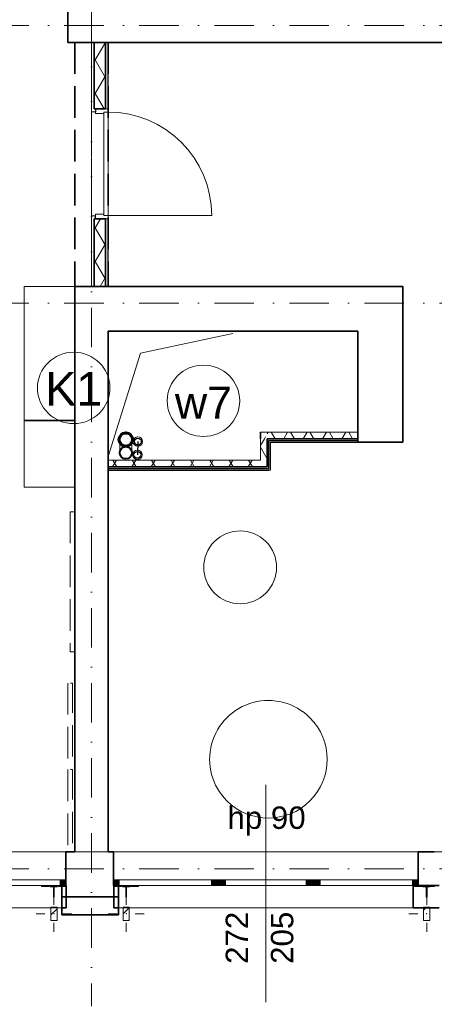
# Model space of a CAD drawing. Header units: millimetres. Extents: x -34676 to 172266, y 39940 to 476087.
# Tile 148 of 256: x 28219 to 31923, y 309384 to 318178. Entities that reach past the tile are written whole.
import ezdxf
from ezdxf.lldxf.tags import DXFTag

# ---------------------------------------------------------------- set-up
doc = ezdxf.new("R2010")
doc.units = ezdxf.units.MM
doc.header["$MEASUREMENT"] = 0
doc.linetypes.add('Krawędzie ukryte', pattern=[3.912222, 2.822222, -1.09])
doc.linetypes.add('Kropki i Kreski', pattern=[6.702778, 3.527778, -1.763889, 0, -1.411111])
doc.layers.add('#ks', color=34, linetype='Continuous', lineweight=30)
doc.layers.add('#woda', color=4, linetype='Continuous', lineweight=18)
for name, color, linetype in [('#podkład', 252, 'Continuous'), ('- A - ocieplenie', 7, 'Continuous'), ('2D - Ogólne', 7, 'Continuous'), ('Drzwi Archicad', 7, 'Continuous'), ('IS_Text_Pion_Wodociag', 7, 'Continuous'), ('Konstrukcja - Belki', 7, 'Continuous'), ('Konstrukcja - Przegroda Strukt.', 7, 'Continuous'), ('Konstrukcja - Siatka mod', 7, 'Continuous'), ('Konstrukcja - Stropy', 7, 'Continuous'), ('Konstrukcja - Słupy', 7, 'Continuous'), ('Konstrukcja - Ściany działowe', 7, 'Continuous'), ('Konstrukcja - Ściany nośne wew..P', 7, 'Continuous'), ('Konstrukcja - Ściany zewnętrzne', 7, 'Continuous'), ('Okna Archicada', 7, 'Continuous'), ('Wnętrze - Umeblowanie', 7, 'Continuous'), ('z JAN', 7, 'Continuous'), ('Znaczniki okien Archicada', 7, 'Continuous')]:
    doc.layers.add(name, color=color, linetype=linetype)
doc.styles.get("Standard").update_dxf_attribs({"font": 'arial.ttf'})
doc.styles.add('STYL_AUTOMATYCZNY_1', font='arial.ttf')
tags = doc.linetypes.add('SOLID', pattern=[10, 10, 0]).pattern_tags.tags
tags[6:7] = [DXFTag(74, 4), DXFTag(75, 0), DXFTag(340, '0'), DXFTag(46, 0.0), DXFTag(50, 0.0), DXFTag(44, 0.0), DXFTag(45, 0.0)]
tags[4:5] = [DXFTag(74, 4), DXFTag(75, 0), DXFTag(340, '0'), DXFTag(46, 0.0), DXFTag(50, 0.0), DXFTag(44, 0.0), DXFTag(45, 0.0)]
pattern_1 = [(45, (-208051.03, 604918.2), (-159.09903, 159.09903), []), (45, (-208104.06, 604971.24), (-159.09903, 159.09903), [])]
pattern_2 = [(60, (-208051.03, 604918.21), (-129.90381, 75), []), (120, (-208051.03, 604918.21), (129.90381, 75), [])]

# ---------------------------------------------------------------- blocks, each defined once
blk = doc.blocks.new('ILHKGJHF')
at = {"layer": 'Konstrukcja - Słupy', "linetype": 'Continuous', "lineweight": 0}
h = blk.add_hatch(dxfattribs=at)
h.set_pattern_fill('Stal__1__0003', color=252, style=0, pattern_type=2)
h.set_pattern_definition(pattern_1)
h.paths.add_polyline_path([(28104.8, 315498), (28159.8, 315498), (28159.8, 315618), (28104.8, 315618)])
h = blk.add_hatch(dxfattribs=at)
h.set_pattern_fill('Stal__1__0003', color=252, style=0, pattern_type=2)
h.set_pattern_definition(pattern_1)
h.paths.add_polyline_path([(28750.3, 315498), (28805.3, 315498), (28805.3, 315618), (28750.3, 315618)])
h = blk.add_hatch(dxfattribs=at)
h.set_pattern_fill('Stal__1__0003', color=252, style=0, pattern_type=2)
h.set_pattern_definition(pattern_1)
h.paths.add_polyline_path([(31434.8, 315498), (31489.8, 315498), (31489.8, 315618), (31434.8, 315618)])
at = {"layer": 'Konstrukcja - Ściany działowe', "linetype": 'Continuous', "lineweight": 13}
h = blk.add_hatch(dxfattribs=at)
h.set_pattern_fill('Izolacja_miękka_0003', color=252, style=0, pattern_type=2)
h.set_pattern_definition(pattern_2)
h.paths.add_polyline_path([(28492.6, 323340.5), (28492.6, 322745.4), (28502.6, 322745.4), (28592.6, 322745.4), (28592.6, 323340.5)])
h = blk.add_hatch(dxfattribs=at)
h.set_pattern_fill('Izolacja_miękka_0003', color=252, style=0, pattern_type=2)
h.set_pattern_definition(pattern_2)
h.paths.add_polyline_path([(28492.6, 321160.5), (28592.6, 321160.5), (28592.6, 321765.4), (28502.6, 321765.4), (28492.6, 321765.4)])
h = blk.add_hatch(dxfattribs=at)
h.set_pattern_fill('Izolacja_miękka_0003', color=252, style=0, pattern_type=2)
h.set_pattern_definition(pattern_2)
h.paths.add_polyline_path([(29977.6, 319800.5), (30037.6, 319800.5), (29977.6, 319860.5)])
h = blk.add_hatch(dxfattribs=at)
h.set_pattern_fill('Izolacja_miękka_0003', color=252, style=0, pattern_type=2)
h.set_pattern_definition(pattern_2)
h.paths.add_polyline_path([(30847.6, 319860.5), (30037.6, 319860.5), (30037.6, 319800.5), (30847.6, 319800.5)])
h = blk.add_hatch(dxfattribs=at)
h.set_pattern_fill('Izolacja_miękka_0003', color=252, style=0, pattern_type=2)
h.set_pattern_definition(pattern_2)
h.paths.add_polyline_path([(29977.6, 319800.5), (29977.6, 319610.5), (30037.6, 319610.5), (30037.6, 319800.5)])
h = blk.add_hatch(dxfattribs=at)
h.set_pattern_fill('Izolacja_miękka_0003', color=252, style=0, pattern_type=2)
h.set_pattern_definition(pattern_2)
h.paths.add_polyline_path([(29977.6, 319610.5), (28617.6, 319610.5), (28617.6, 319550.5), (29977.6, 319550.5)])
h = blk.add_hatch(dxfattribs=at)
h.set_pattern_fill('Gips_0003', color=252, style=0, pattern_type=2)
h.set_pattern_definition([(0, (-208051.03, 604918.21), (0, 75), [0, -75])])
h.paths.add_polyline_path([(30037.6, 319550.5), (28617.6, 319550.5), (28617.6, 319535.5), (30037.6, 319535.5)])
at = {"layer": 'Okna Archicada', "linetype": 'Continuous', "lineweight": 13}
for points in [[(28237.6, 315860.5), (28187.6, 315860.5), (28187.6, 315810.5), (28237.6, 315810.5)], [(28665.1, 315860.5), (28665.1, 315810.5), (28715.1, 315810.5), (28715.1, 315860.5)], [(29590.1, 315810.5), (29590.1, 315860.5), (29540.1, 315860.5), (29540.1, 315810.5)], [(29590.1, 315860.5), (29590.1, 315810.5), (29665.1, 315810.5), (29665.1, 315860.5)], [(30460.1, 315810.5), (30460.1, 315860.5), (30385.1, 315860.5), (30385.1, 315810.5)], [(30460.1, 315860.5), (30460.1, 315810.5), (30510.1, 315810.5), (30510.1, 315860.5)], [(31385.1, 315810.5), (31385.1, 315860.5), (31335.1, 315860.5), (31335.1, 315810.5)]]:
    blk.add_hatch(color=252, dxfattribs=at).paths.add_polyline_path(points)
at = {"layer": '- A - ocieplenie', "color": 252, "linetype": 'Continuous', "lineweight": 35, "ltscale": 100}
for p, q in [((28202.6, 315660.5), (28202.6, 315810.5)), ((28707.6, 315660.5), (28707.6, 315810.5)), ((31342.6, 315660.5), (31342.6, 315810.5)), ((28202.6, 315610.5), (28202.6, 315660.5)), ((28707.6, 315610.5), (28707.6, 315660.5)), ((31342.6, 315610.5), (31342.6, 315660.5))]:
    blk.add_line(p, q, dxfattribs=at)
at = {"layer": '- A - ocieplenie', "color": 252, "linetype": 'Continuous', "lineweight": 35, "ltscale": 100, "flags": 128}
for points in [[(28242.6, 315810.5), (28202.6, 315810.5)], [(28242.6, 315610.5), (28242.6, 315810.5)], [(28707.6, 315810.5), (28667.6, 315810.5)], [(28667.6, 315810.5), (28667.6, 315610.5)], [(31572.6, 315810.5), (31342.6, 315810.5)], [(28707.6, 315708.5), (28202.6, 315708.5)], [(28202.6, 315708.5), (28202.6, 315548.5)], [(28707.6, 315548.5), (28707.6, 315708.5)], [(28202.6, 315610.5), (28242.6, 315610.5)], [(28667.6, 315610.5), (28707.6, 315610.5)], [(31342.6, 315610.5), (31572.6, 315610.5)], [(28202.6, 315548.5), (28707.6, 315548.5)]]:
    blk.add_lwpolyline(points, dxfattribs=at)
at = {"layer": '2D - Ogólne', "color": 252, "linetype": 'Continuous', "lineweight": 20, "ltscale": 100}
blk.add_line((31247.6, 319900.2), (31247.6, 320860.5), dxfattribs=at)
at = {"layer": '2D - Ogólne', "color": 252, "linetype": 'Continuous', "lineweight": 13, "ltscale": 100}
blk.add_line((20744.8, 316110.5), (27934.8, 316110.5), dxfattribs=at)
at = {"layer": '2D - Ogólne', "color": 252, "linetype": 'Continuous', "lineweight": 13, "ltscale": 100, "flags": 128}
blk.add_lwpolyline([(29731.4, 320740.5), (28906.4, 320563.9), (28617.6, 319640.5)], dxfattribs=at)
at = {"layer": 'Drzwi Archicad', "color": 252, "linetype": 'Continuous', "lineweight": 13, "ltscale": 100}
for p, q in [((28467.6, 322745.4), (28467.6, 322720.4)), ((28502.6, 322720.4), (28467.6, 322720.4)), ((28617.6, 322745.4), (28502.6, 322745.4)), ((28502.6, 322745.4), (28502.6, 322705.4)), ((28577.6, 322705.4), (28577.6, 322717.4)), ((28577.6, 322717.4), (28617.6, 322717.4)), ((28577.6, 321793.4), (28577.6, 322717.4)), ((28577.6, 322717.4), (28617.6, 322717.4)), ((28617.6, 322745.4), (28592.6, 322745.4)), ((28617.6, 322745.4), (28592.6, 322745.4)), ((28617.6, 322717.4), (28617.6, 322745.4)), ((28617.6, 322717.4), (28617.6, 321793.4)), ((28502.6, 322705.4), (28577.6, 322705.4)), ((28467.6, 321765.4), (28467.6, 321790.4)), ((28502.6, 321790.4), (28467.6, 321790.4)), ((28577.6, 321805.4), (28502.6, 321805.4)), ((28502.6, 321805.4), (28502.6, 321765.4)), ((28502.6, 321765.4), (28617.6, 321765.4)), ((28577.6, 321793.4), (28577.6, 321805.4)), ((28617.6, 321793.4), (28577.6, 321793.4)), ((28617.6, 321793.4), (28577.6, 321793.4)), ((28617.6, 321765.4), (28592.6, 321765.4)), ((28617.6, 321765.4), (28592.6, 321765.4)), ((28617.6, 321793.4), (29541.6, 321793.4)), ((28617.6, 321765.4), (28617.6, 321793.4))]:
    blk.add_line(p, q, dxfattribs=at)
at = {"layer": 'Drzwi Archicad', "color": 252, "linetype": 'Continuous', "lineweight": 35, "ltscale": 100}
for p, q in [((28592.6, 322745.4), (28502.6, 322745.4)), ((28592.6, 322745.4), (28502.6, 322745.4)), ((28592.6, 321765.4), (28502.6, 321765.4)), ((28592.6, 321765.4), (28502.6, 321765.4))]:
    blk.add_line(p, q, dxfattribs=at)
at = {"layer": 'Drzwi Archicad', "color": 252, "linetype": 'Continuous', "lineweight": 13, "ltscale": 100}
blk.add_arc((28617.6, 321793.4), 924, 0, 90, dxfattribs=at)
at = {"layer": 'Konstrukcja - Belki', "color": 252, "linetype": 'Krawędzie ukryte', "lineweight": 13, "ltscale": 100}
for p, q in [((28317.5, 323340.5), (28317.5, 321160.5)), ((28317.5, 323340.5), (28617.5, 323340.5)), ((28617.5, 323340.5), (28617.5, 321160.5)), ((28317.5, 321160.5), (28617.5, 321160.5))]:
    blk.add_line(p, q, dxfattribs=at)
at = {"layer": 'Konstrukcja - Belki', "color": 252, "linetype": 'Krawędzie ukryte', "lineweight": 35, "ltscale": 100}
for p, q in [((28317.6, 323340.5), (28317.6, 321160.5)), ((28317.6, 323340.5), (28617.6, 323340.5)), ((28617.6, 323340.5), (28617.6, 321160.5)), ((28317.6, 321160.5), (28617.6, 321160.5))]:
    blk.add_line(p, q, dxfattribs=at)
at = {"layer": 'Konstrukcja - Belki', "color": 252, "linetype": 'Kropki i Kreski', "lineweight": 13, "ltscale": 100}
for p, q in [((28467.5, 323340.5), (28467.5, 321160.5)), ((28467.6, 323340.5), (28467.6, 321160.5))]:
    blk.add_line(p, q, dxfattribs=at)
at = {"layer": 'Konstrukcja - Przegroda Strukt.', "color": 252, "linetype": 'Continuous', "lineweight": 13, "ltscale": 100, "flags": 128}
for points in [[(28109.8, 315797.3), (28112.8, 315797.3), (28127.6, 315797.3), (28127.6, 315706.7), (28135.3, 315706.7), (28135.3, 315797.3), (28149.8, 315797.3), (28152.8, 315797.3), (28164, 315797.3), (28171.5, 315802.5), (28180.3, 315802.5), (28181.3, 315801.5), (28182.3, 315802.5), (28183.3, 315801.5), (28184.3, 315802.5), (28185.3, 315801.5), (28186.3, 315802.5), (28187.3, 315801.5), (28188.3, 315802.5), (28189.3, 315801.5), (28190.3, 315802.5), (28191.3, 315801.5), (28192.3, 315802.5), (28193.3, 315801.5), (28194.3, 315802.5), (28195.3, 315801.5), (28196.3, 315802.5), (28197.3, 315801.5), (28198.3, 315802.5), (28199.3, 315801.5), (28200.3, 315802.5), (28201.3, 315801.5), (28202.3, 315802.5), (28203.3, 315801.5), (28204.3, 315802.5), (28205.3, 315801.5), (28206.3, 315802.5), (28207.3, 315801.5), (28208.3, 315802.5), (28209.3, 315801.5), (28210.3, 315802.5), (28211.3, 315801.5), (28212.3, 315802.5), (28213.3, 315801.5), (28214.3, 315802.5), (28215.3, 315801.5), (28216.3, 315802.5), (28217.3, 315801.5), (28218.3, 315802.5), (28219.3, 315801.5), (28220.3, 315802.5), (28221.3, 315801.5), (28222.3, 315802.5), (28223.3, 315801.5), (28224.3, 315802.5), (28225.3, 315801.5), (28226.3, 315802.5), (28227.3, 315801.5), (28228.3, 315802.5), (28229.3, 315801.5), (28230.3, 315802.5), (28231.3, 315801.5), (28232.3, 315802.5), (28233.3, 315801.5), (28234.3, 315802.5), (28235.3, 315801.5), (28236.3, 315802.5), (28237.3, 315801.5), (28238.3, 315802.5), (28239.3, 315801.5), (28240.3, 315802.5), (28241.3, 315802.5), (28241.3, 315810.5), (28159, 315810.5), (28159, 315802.3), (28103.6, 315802.3), (28103.6, 315810.5), (28021.3, 315810.5), (28021.3, 315802.5), (28022.3, 315802.5), (28023.3, 315801.5), (28024.3, 315802.5), (28025.3, 315801.5), (28026.3, 315802.5), (28027.3, 315801.5), (28028.3, 315802.5), (28029.3, 315801.5), (28030.3, 315802.5), (28031.3, 315801.5), (28032.3, 315802.5), (28033.3, 315801.5), (28034.3, 315802.5), (28035.3, 315801.5), (28036.3, 315802.5), (28037.3, 315801.5), (28038.3, 315802.5), (28039.3, 315801.5), (28040.3, 315802.5), (28041.3, 315801.5), (28042.3, 315802.5), (28043.3, 315801.5), (28044.3, 315802.5), (28045.3, 315801.5), (28046.3, 315802.5), (28047.3, 315801.5), (28048.3, 315802.5), (28049.3, 315801.5), (28050.3, 315802.5), (28051.3, 315801.5), (28052.3, 315802.5), (28053.3, 315801.5), (28054.3, 315802.5), (28055.3, 315801.5), (28056.3, 315802.5), (28057.3, 315801.5), (28058.3, 315802.5), (28059.3, 315801.5), (28060.3, 315802.5), (28061.3, 315801.5), (28062.3, 315802.5), (28063.3, 315801.5), (28064.3, 315802.5), (28065.3, 315801.5), (28066.3, 315802.5), (28067.3, 315801.5), (28068.3, 315802.5), (28069.3, 315801.5), (28070.3, 315802.5), (28071.3, 315801.5), (28072.3, 315802.5), (28073.3, 315801.5), (28074.3, 315802.5), (28075.3, 315801.5), (28076.3, 315802.5), (28077.3, 315801.5), (28078.3, 315802.5), (28079.3, 315801.5), (28080.3, 315802.5), (28081.3, 315801.5), (28082.3, 315802.5), (28091.2, 315802.5), (28098.6, 315797.3)], [(28755.3, 315797.3), (28758.3, 315797.3), (28773.1, 315797.3), (28773.1, 315706.7), (28780.8, 315706.7), (28780.8, 315797.3), (28795.3, 315797.3), (28798.3, 315797.3), (28809.5, 315797.3), (28816.9, 315802.5), (28825.8, 315802.5), (28826.8, 315801.5), (28827.8, 315802.5), (28828.8, 315801.5), (28829.8, 315802.5), (28830.8, 315801.5), (28831.8, 315802.5), (28832.8, 315801.5), (28833.8, 315802.5), (28834.8, 315801.5), (28835.8, 315802.5), (28836.8, 315801.5), (28837.8, 315802.5), (28838.8, 315801.5), (28839.8, 315802.5), (28840.8, 315801.5), (28841.8, 315802.5), (28842.8, 315801.5), (28843.8, 315802.5), (28844.8, 315801.5), (28845.8, 315802.5), (28846.8, 315801.5), (28847.8, 315802.5), (28848.8, 315801.5), (28849.8, 315802.5), (28850.8, 315801.5), (28851.8, 315802.5), (28852.8, 315801.5), (28853.8, 315802.5), (28854.8, 315801.5), (28855.8, 315802.5), (28856.8, 315801.5), (28857.8, 315802.5), (28858.8, 315801.5), (28859.8, 315802.5), (28860.8, 315801.5), (28861.8, 315802.5), (28862.8, 315801.5), (28863.8, 315802.5), (28864.8, 315801.5), (28865.8, 315802.5), (28866.8, 315801.5), (28867.8, 315802.5), (28868.8, 315801.5), (28869.8, 315802.5), (28870.8, 315801.5), (28871.8, 315802.5), (28872.8, 315801.5), (28873.8, 315802.5), (28874.8, 315801.5), (28875.8, 315802.5), (28876.8, 315801.5), (28877.8, 315802.5), (28878.8, 315801.5), (28879.8, 315802.5), (28880.8, 315801.5), (28881.8, 315802.5), (28882.8, 315801.5), (28883.8, 315802.5), (28884.8, 315801.5), (28885.8, 315802.5), (28886.8, 315802.5), (28886.8, 315810.5), (28804.5, 315810.5), (28804.5, 315802.3), (28749.1, 315802.3), (28749.1, 315810.5), (28666.8, 315810.5), (28666.8, 315802.5), (28667.8, 315802.5), (28668.8, 315801.5), (28669.8, 315802.5), (28670.8, 315801.5), (28671.8, 315802.5), (28672.8, 315801.5), (28673.8, 315802.5), (28674.8, 315801.5), (28675.8, 315802.5), (28676.8, 315801.5), (28677.8, 315802.5), (28678.8, 315801.5), (28679.8, 315802.5), (28680.8, 315801.5), (28681.8, 315802.5), (28682.8, 315801.5), (28683.8, 315802.5), (28684.8, 315801.5), (28685.8, 315802.5), (28686.8, 315801.5), (28687.8, 315802.5), (28688.8, 315801.5), (28689.8, 315802.5), (28690.8, 315801.5), (28691.8, 315802.5), (28692.8, 315801.5), (28693.8, 315802.5), (28694.8, 315801.5), (28695.8, 315802.5), (28696.8, 315801.5), (28697.8, 315802.5), (28698.8, 315801.5), (28699.8, 315802.5), (28700.8, 315801.5), (28701.8, 315802.5), (28702.8, 315801.5), (28703.8, 315802.5), (28704.8, 315801.5), (28705.8, 315802.5), (28706.8, 315801.5), (28707.8, 315802.5), (28708.8, 315801.5), (28709.8, 315802.5), (28710.8, 315801.5), (28711.8, 315802.5), (28712.8, 315801.5), (28713.8, 315802.5), (28714.8, 315801.5), (28715.8, 315802.5), (28716.8, 315801.5), (28717.8, 315802.5), (28718.8, 315801.5), (28719.8, 315802.5), (28720.8, 315801.5), (28721.8, 315802.5), (28722.8, 315801.5), (28723.8, 315802.5), (28724.8, 315801.5), (28725.8, 315802.5), (28726.8, 315801.5), (28727.8, 315802.5), (28736.7, 315802.5), (28744.1, 315797.3)]]:
    blk.add_lwpolyline(points, close=True, dxfattribs=at)
blk.add_lwpolyline([(31571.3, 315810.5), (31489, 315810.5), (31489, 315802.3), (31433.6, 315802.3), (31433.6, 315810.5), (31351.3, 315810.5), (31351.3, 315802.5), (31352.3, 315802.5), (31353.3, 315801.5), (31354.3, 315802.5), (31355.3, 315801.5), (31356.3, 315802.5), (31357.3, 315801.5), (31358.3, 315802.5), (31359.3, 315801.5), (31360.3, 315802.5), (31361.3, 315801.5), (31362.3, 315802.5), (31363.3, 315801.5), (31364.3, 315802.5), (31365.3, 315801.5), (31366.3, 315802.5), (31367.3, 315801.5), (31368.3, 315802.5), (31369.3, 315801.5), (31370.3, 315802.5), (31371.3, 315801.5), (31372.3, 315802.5), (31373.3, 315801.5), (31374.3, 315802.5), (31375.3, 315801.5), (31376.3, 315802.5), (31377.3, 315801.5), (31378.3, 315802.5), (31379.3, 315801.5), (31380.3, 315802.5), (31381.3, 315801.5), (31382.3, 315802.5), (31383.3, 315801.5), (31384.3, 315802.5), (31385.3, 315801.5), (31386.3, 315802.5), (31387.3, 315801.5), (31388.3, 315802.5), (31389.3, 315801.5), (31390.3, 315802.5), (31391.3, 315801.5), (31392.3, 315802.5), (31393.3, 315801.5), (31394.3, 315802.5), (31395.3, 315801.5), (31396.3, 315802.5), (31397.3, 315801.5), (31398.3, 315802.5), (31399.3, 315801.5), (31400.3, 315802.5), (31401.3, 315801.5), (31402.3, 315802.5), (31403.3, 315801.5), (31404.3, 315802.5), (31405.3, 315801.5), (31406.3, 315802.5), (31407.3, 315801.5), (31408.3, 315802.5), (31409.3, 315801.5), (31410.3, 315802.5), (31411.3, 315801.5), (31412.3, 315802.5), (31421.2, 315802.5), (31428.6, 315797.3), (31439.8, 315797.3), (31442.8, 315797.3), (31457.6, 315797.3), (31457.6, 315706.7), (31465.3, 315706.7), (31465.3, 315797.3), (31479.8, 315797.3), (31482.8, 315797.3), (31494, 315797.3), (31501.5, 315802.5), (31510.3, 315802.5), (31511.3, 315801.5), (31512.3, 315802.5), (31513.3, 315801.5), (31514.3, 315802.5), (31515.3, 315801.5), (31516.3, 315802.5), (31517.3, 315801.5), (31518.3, 315802.5), (31519.3, 315801.5), (31520.3, 315802.5), (31521.3, 315801.5), (31522.3, 315802.5), (31523.3, 315801.5), (31524.3, 315802.5), (31525.3, 315801.5), (31526.3, 315802.5), (31527.3, 315801.5), (31528.3, 315802.5), (31529.3, 315801.5), (31530.3, 315802.5)], dxfattribs=at)
at = {"layer": 'Konstrukcja - Siatka mod', "color": 252, "linetype": 'Kropki i Kreski', "lineweight": 13, "ltscale": 100}
for p, q in [((28467.6, 331696.4), (28467.6, 314731.6)), ((20180, 323490.5), (49624.6, 323490.5)), ((20180, 321010.5), (49624.6, 321010.5)), ((20180, 315960.5), (49624.6, 315960.5))]:
    blk.add_line(p, q, dxfattribs=at)
at = {"layer": 'Konstrukcja - Stropy', "color": 252, "linetype": 'Continuous', "lineweight": 13, "ltscale": 100}
blk.add_line((22627.6, 316110.5), (34297.6, 316110.5), dxfattribs=at)
at = {"layer": 'Konstrukcja - Słupy', "color": 252, "linetype": 'Continuous', "lineweight": 13, "ltscale": 100}
for p, q in [((28132.3, 315638), (28132.3, 315718)), ((28777.8, 315638), (28777.8, 315718)), ((31462.3, 315638), (31462.3, 315718)), ((28052.3, 315558), (27972.3, 315558)), ((28212.3, 315558), (28292.3, 315558)), ((28697.8, 315558), (28617.8, 315558)), ((28857.8, 315558), (28937.8, 315558)), ((31382.3, 315558), (31302.3, 315558)), ((28132.3, 315478), (28132.3, 315398)), ((28777.8, 315478), (28777.8, 315398)), ((31462.3, 315478), (31462.3, 315398))]:
    blk.add_line(p, q, dxfattribs=at)
at = {"layer": 'Konstrukcja - Słupy', "color": 252, "linetype": 'Continuous', "lineweight": 13, "ltscale": 100, "flags": 128}
for points in [[(28104.8, 315498), (28159.8, 315498), (28159.8, 315618), (28104.8, 315618)], [(28750.3, 315498), (28805.3, 315498), (28805.3, 315618), (28750.3, 315618)], [(31434.8, 315498), (31489.8, 315498), (31489.8, 315618), (31434.8, 315618)]]:
    blk.add_lwpolyline(points, close=True, dxfattribs=at)
at = {"layer": 'Konstrukcja - Słupy', "color": 252, "linetype": 'Continuous', "lineweight": 13, "ltscale": 100}
for p in [(28132.3, 315558), (28777.8, 315558), (31462.3, 315558)]:
    blk.add_point(p, dxfattribs=at)
at = {"layer": 'Konstrukcja - Ściany działowe', "color": 252, "linetype": 'Continuous', "lineweight": 35, "ltscale": 100}
for p, q in [((28492.6, 323340.5), (28492.6, 322745.4)), ((28592.6, 322745.4), (28592.6, 323340.5)), ((28492.6, 322745.4), (28502.6, 322745.4)), ((28592.6, 322745.4), (28502.6, 322745.4)), ((28492.6, 321765.4), (28492.6, 321160.5)), ((28492.6, 321765.4), (28502.6, 321765.4)), ((28592.6, 321765.4), (28502.6, 321765.4)), ((28592.6, 321160.5), (28592.6, 321765.4)), ((30847.6, 319860.5), (30847.6, 319800.5)), ((30847.6, 319860.5), (30847.6, 319800.5)), ((30037.6, 319800.5), (30037.6, 319785.5)), ((30037.6, 319800.5), (30847.6, 319800.5)), ((30037.6, 319800.5), (30037.6, 319785.5)), ((30037.6, 319610.5), (30037.6, 319785.5)), ((30847.6, 319800.5), (30847.6, 319785.5)), ((30847.6, 319800.5), (30847.6, 319785.5)), ((30847.6, 319785.5), (30847.6, 319770.5)), ((30847.6, 319785.5), (30847.6, 319770.5)), ((28617.6, 319550.5), (29977.6, 319550.5)), ((29977.6, 319550.5), (30037.6, 319550.5)), ((29977.6, 319550.5), (30037.6, 319550.5)), ((30037.6, 319550.5), (30037.6, 319610.5))]:
    blk.add_line(p, q, dxfattribs=at)
at = {"layer": 'Konstrukcja - Ściany działowe', "color": 252, "linetype": 'Continuous', "lineweight": 13, "ltscale": 100}
for p, q in [((28467.6, 322745.4), (28467.6, 322720.4)), ((28502.6, 322720.4), (28467.6, 322720.4)), ((28617.6, 322745.4), (28592.6, 322745.4)), ((28502.6, 321790.4), (28467.6, 321790.4)), ((28467.6, 321765.4), (28467.6, 321790.4)), ((28617.6, 321765.4), (28592.6, 321765.4))]:
    blk.add_line(p, q, dxfattribs=at)
at = {"layer": 'Konstrukcja - Ściany działowe', "color": 252, "linetype": 'Continuous', "lineweight": 25, "ltscale": 100}
for p, q in [((28502.6, 322745.4), (28502.6, 322720.4)), ((28502.6, 321765.4), (28502.6, 321790.4)), ((30052.6, 319785.5), (30847.6, 319785.5)), ((30052.6, 319550.5), (30052.6, 319785.5)), ((30052.6, 319535.5), (30052.6, 319550.5)), ((28617.6, 319535.5), (30037.6, 319535.5)), ((30037.6, 319535.5), (30052.6, 319535.5))]:
    blk.add_line(p, q, dxfattribs=at)
at = {"layer": 'Konstrukcja - Ściany działowe', "color": 252, "linetype": 'Continuous', "lineweight": 13, "ltscale": 100, "flags": 128}
for points in [[(28467.6, 323340.5), (28467.6, 322745.4)], [(28617.6, 323340.5), (28592.6, 323340.5)], [(28467.6, 321765.4), (28467.6, 321160.5)], [(28617.6, 321160.5), (28592.6, 321160.5)], [(30847.6, 319860.5), (29977.6, 319860.5)], [(29977.6, 319800.5), (29977.6, 319610.5)], [(29977.6, 319610.5), (28617.6, 319610.5)], [(28617.6, 319535.5), (28617.6, 319550.5)], [(28617.6, 319520.5), (28617.6, 319535.5)], [(30067.6, 319520.5), (30052.6, 319520.5)]]:
    blk.add_lwpolyline(points, dxfattribs=at)
at = {"layer": 'Konstrukcja - Ściany działowe', "color": 252, "linetype": 'Continuous', "lineweight": 25, "ltscale": 100, "flags": 128}
for points in [[(28492.6, 323340.5), (28467.6, 323340.5)], [(28617.6, 322745.4), (28617.6, 323340.5)], [(28617.6, 321160.5), (28617.6, 321765.4)], [(28492.6, 321160.5), (28467.6, 321160.5)], [(30067.6, 319770.5), (30847.6, 319770.5)], [(30067.6, 319520.5), (30067.6, 319770.5)], [(28617.6, 319520.5), (30052.6, 319520.5)]]:
    blk.add_lwpolyline(points, dxfattribs=at)
at = {"layer": 'Konstrukcja - Ściany działowe', "color": 252, "linetype": 'Continuous', "lineweight": 35, "ltscale": 100, "flags": 128}
for points in [[(28592.6, 323340.5), (28492.6, 323340.5)], [(28592.6, 321160.5), (28492.6, 321160.5)], [(31247.6, 321160.5), (31247.6, 320760.5)], [(30847.6, 320760.5), (30847.6, 319860.5)], [(31247.6, 319770.5), (31247.6, 320760.5)], [(29977.6, 319860.5), (29977.6, 319800.5)], [(31247.6, 319770.5), (30847.6, 319770.5)], [(28617.6, 319550.5), (28617.6, 319610.5)]]:
    blk.add_lwpolyline(points, dxfattribs=at)
at = {"layer": 'Konstrukcja - Ściany nośne wew..P', "color": 252, "linetype": 'Continuous', "lineweight": 35, "ltscale": 100, "flags": 128}
for points in [[(28257.6, 323750.5), (28257.6, 323340.5)], [(28257.6, 323340.5), (28617.6, 323340.5)], [(28617.6, 323340.5), (32665.6, 323340.5)], [(28317.6, 321160.5), (28317.6, 320760.5)], [(31247.6, 321160.5), (28317.6, 321160.5)], [(28317.6, 320760.5), (28317.6, 316755.9)], [(28617.6, 320760.5), (30847.6, 320760.5)], [(28617.6, 316755.9), (28617.6, 320760.5)], [(28317.6, 316755.9), (28317.6, 316110.5)], [(28617.6, 316110.5), (28617.6, 316755.9)]]:
    blk.add_lwpolyline(points, dxfattribs=at)
at = {"layer": 'Konstrukcja - Ściany zewnętrzne', "color": 252, "linetype": 'Continuous', "lineweight": 35, "ltscale": 100}
for p, q in [((28237.6, 315860.5), (28237.6, 316110.5)), ((28665.1, 315860.5), (28665.1, 316110.5)), ((31385.1, 315860.5), (31385.1, 316110.5)), ((28237.6, 315810.5), (28237.6, 315860.5)), ((28665.1, 315810.5), (28665.1, 315860.5)), ((31385.1, 315810.5), (31385.1, 315860.5))]:
    blk.add_line(p, q, dxfattribs=at)
at = {"layer": 'Konstrukcja - Ściany zewnętrzne', "color": 252, "linetype": 'Continuous', "lineweight": 35, "ltscale": 100, "flags": 128}
for points in [[(28317.6, 316110.5), (28237.6, 316110.5)], [(28665.1, 316110.5), (28617.6, 316110.5)], [(31530.1, 316110.5), (31385.1, 316110.5)], [(28237.6, 315810.5), (28242.6, 315810.5)], [(31385.1, 315810.5), (31530.1, 315810.5)]]:
    blk.add_lwpolyline(points, dxfattribs=at)
at = {"layer": 'Konstrukcja - Ściany zewnętrzne', "color": 252, "linetype": 'Continuous', "lineweight": 13, "ltscale": 100, "flags": 128}
blk.add_lwpolyline([(28242.6, 315810.5), (28242.6, 315708.5), (28667.6, 315708.5), (28667.6, 315810.5)], dxfattribs=at)
at = {"layer": 'Okna Archicada', "color": 252, "linetype": 'Continuous', "lineweight": 13, "ltscale": 100}
for p, q in [((28237.6, 316110.5), (25617.6, 316110.5)), ((28665.1, 316110.5), (31385.1, 316110.5)), ((28187.6, 315860.5), (27392.6, 315860.5)), ((28237.6, 315860.5), (28187.6, 315860.5)), ((28187.6, 315860.5), (28187.6, 315810.5)), ((28665.1, 315860.5), (28715.1, 315860.5)), ((28715.1, 315860.5), (28715.1, 315810.5)), ((28715.1, 315860.5), (29540.1, 315860.5)), ((29540.1, 315810.5), (29540.1, 315860.5)), ((29540.1, 315860.5), (29590.1, 315860.5)), ((29590.1, 315860.5), (29665.1, 315860.5)), ((29665.1, 315860.5), (29665.1, 315810.5)), ((29665.1, 315860.5), (30385.1, 315860.5)), ((30385.1, 315810.5), (30385.1, 315860.5)), ((30385.1, 315860.5), (30460.1, 315860.5)), ((30460.1, 315860.5), (30510.1, 315860.5)), ((30510.1, 315860.5), (30510.1, 315810.5)), ((30510.1, 315860.5), (31335.1, 315860.5)), ((31335.1, 315810.5), (31335.1, 315860.5)), ((31335.1, 315860.5), (31385.1, 315860.5)), ((28237.6, 315810.5), (25617.6, 315810.5)), ((28202.6, 315810.5), (25652.6, 315810.5)), ((27392.6, 315810.5), (28187.6, 315810.5)), ((28187.6, 315810.5), (28237.6, 315810.5)), ((28665.1, 315810.5), (31385.1, 315810.5)), ((28715.1, 315810.5), (28665.1, 315810.5)), ((31342.6, 315810.5), (28707.6, 315810.5)), ((29540.1, 315810.5), (28715.1, 315810.5)), ((29590.1, 315810.5), (29540.1, 315810.5)), ((29665.1, 315810.5), (29590.1, 315810.5)), ((30385.1, 315810.5), (29665.1, 315810.5)), ((30460.1, 315810.5), (30385.1, 315810.5)), ((30510.1, 315810.5), (30460.1, 315810.5)), ((31335.1, 315810.5), (30510.1, 315810.5)), ((31385.1, 315810.5), (31335.1, 315810.5)), ((28202.6, 315610.5), (25652.6, 315610.5)), ((31342.6, 315610.5), (28707.6, 315610.5))]:
    blk.add_line(p, q, dxfattribs=at)
at = {"layer": 'Okna Archicada', "color": 252, "linetype": 'Continuous', "lineweight": 35, "ltscale": 100}
for p, q in [((28237.6, 315860.5), (28237.6, 316110.5)), ((28665.1, 315860.5), (28665.1, 316110.5)), ((31385.1, 315860.5), (31385.1, 316110.5)), ((28237.6, 315810.5), (28237.6, 315860.5)), ((28237.6, 315810.5), (28237.6, 315860.5)), ((28665.1, 315810.5), (28665.1, 315860.5)), ((28665.1, 315810.5), (28665.1, 315860.5)), ((31385.1, 315810.5), (31385.1, 315860.5)), ((31385.1, 315810.5), (31385.1, 315860.5)), ((28202.6, 315660.5), (28202.6, 315810.5)), ((28707.6, 315660.5), (28707.6, 315810.5)), ((31342.6, 315660.5), (31342.6, 315810.5)), ((28202.6, 315610.5), (28202.6, 315660.5)), ((28707.6, 315610.5), (28707.6, 315660.5)), ((31342.6, 315610.5), (31342.6, 315660.5))]:
    blk.add_line(p, q, dxfattribs=at)
at = {"layer": 'Wnętrze - Umeblowanie', "color": 252, "linetype": 'Continuous', "lineweight": 13, "ltscale": 100, "flags": 128}
for points in [[(28317.6, 319960.5), (28317.6, 321160.5), (27867.6, 321160.5), (27867.6, 319960.5)], [(28317.6, 319366.8), (28317.6, 319966.8), (27867.6, 319966.8), (27867.6, 319366.8)]]:
    blk.add_lwpolyline(points, close=True, dxfattribs=at)
for points in [[(30025.8, 318882.2, 1), (29566.2, 318422.6, 1)], [(30418.9, 317309, 1), (29676.5, 316566.6, 1)]]:
    blk.add_lwpolyline(points, format="xyb", close=True, dxfattribs=at)
at = {"layer": 'z JAN', "color": 252, "linetype": 'Krawędzie ukryte', "lineweight": 13, "ltscale": 100, "flags": 128}
for points in [[(28277.6, 319148.9), (28277.6, 317898.9), (28317.6, 317898.9), (28317.6, 319148.9)], [(28256.9, 317618.9), (28256.9, 316918.9), (28296.9, 316918.9), (28296.9, 317618.9)], [(28256.9, 316845.3), (28256.9, 316145.3), (28296.9, 316145.3), (28296.9, 316845.3)]]:
    blk.add_lwpolyline(points, close=True, dxfattribs=at)
at = {"layer": 'Znaczniki okien Archicada', "color": 252, "linetype": 'Continuous', "lineweight": 13, "ltscale": 100}
blk.add_line((30025.1, 314767.6), (30025.1, 316710.5), dxfattribs=at)
at = {"layer": 'Znaczniki okien Archicada', "color": 252, "linetype": 'Continuous', "lineweight": 15, "insert": (29681.9, 316256), "char_height": 200, "attachment_point": 7, "style": 'STYL_AUTOMATYCZNY_1'}
blk.add_mtext('\\A1;{\\pql;\\pt0;\\fArial|b0|i0|c238|p0;\\W1.000000;hp 90\\fArial|b0|i0|c238|p0;\\W1.000000;\\A1{\\H.66x;\\S^  ;}\\fArial|b0|i0|c238|p0;\\W1.000000;\\fArial|b0|i0|c238|p0;\\W1.000000;}', dxfattribs=at)
at = {"layer": 'Znaczniki okien Archicada', "color": 252, "linetype": 'Continuous', "lineweight": 15, "char_height": 200, "attachment_point": 7, "rotation": 90, "style": 'STYL_AUTOMATYCZNY_1'}
for s, insert in [('\\A1;{\\pql;\\pt0;\\fArial|b0|i0|c238|p0;\\W1.000000;272\\fArial|b0|i0|c238|p0;\\W1.000000;\\A1{\\H.66x;\\S^  ;}\\fArial|b0|i0|c238|p0;\\W1.000000;\\fArial|b0|i0|c238|p0;\\W1.000000;}', (29925.1, 315110.5)), ('\\A1;{\\pql;\\pt0;\\fArial|b0|i0|c238|p0;\\W1.000000;205\\fArial|b0|i0|c238|p0;\\W1.000000;\\A1{\\H.66x;\\S^  ;}\\fArial|b0|i0|c238|p0;\\W1.000000;\\fArial|b0|i0|c238|p0;\\W1.000000;}', (30328.4, 315110.5))]:
    blk.add_mtext(s, dxfattribs=dict(at, insert=insert))

msp = doc.modelspace()

# ---------------------------------------------------------------- linework, layer by layer
at = {"layer": '#ks', "color": 34, "lineweight": 0}
for p, q in [((29112.8, 314436.2), (29112.1, 314309.9)), ((29222.1, 314427.7), (29222.1, 314309.9))]:
    msp.add_line(p, q, dxfattribs=at)
at = {"layer": '#ks', "color": 34, "lineweight": 40}
for centre, radius in [((29167.1, 314427.7), 65), ((29167.1, 314427.7), 55), ((29167.1, 314427.7), 55), ((29167.1, 314309.9), 55)]:
    msp.add_circle(centre, radius, dxfattribs=at)
at = {"layer": '#woda', "color": 4, "lineweight": 30}
msp.add_line((29275.2, 314409.5), (29270, 314290.7), dxfattribs=at)
at = {"layer": '#woda', "color": 4, "lineweight": 5}
for centre in [(29275.2, 314409.5), (29270, 314290.7)]:
    msp.add_circle(centre, 42, dxfattribs=at)
at = {"layer": '#woda', "color": 4, "lineweight": 30}
for centre in [(29275.2, 314409.5), (29270, 314290.7)]:
    msp.add_circle(centre, 30, dxfattribs=at)
at = {"layer": 'IS_Text_Pion_Wodociag', "color": 7, "linetype": 'SOLID', "lineweight": 18, "ltscale": 10}
for centre in [(28701.5, 314888.8), (29860.3, 314773.7)]:
    msp.add_ellipse(centre, major_axis=(324, 0), ratio=0.983333, dxfattribs=at)

# ---------------------------------------------------------------- block references
at = {"layer": '#podkład'}
msp.add_blockref('ILHKGJHF', (392.7, -5365.3), dxfattribs=at)

# ---------------------------------------------------------------- texts
at = {"layer": 'IS_Text_Pion_Wodociag', "color": 7, "linetype": 'SOLID', "lineweight": 18, "ltscale": 10, "attachment_point": 8}
for s, insert, char_height in [('K1', (28701.5, 314730.3), 300), ('\\fArial|b0|i0;w7', (29860.3, 314615.2), 285.12)]:
    msp.add_mtext(s, dxfattribs=dict(at, insert=insert, char_height=char_height))

doc.saveas('drawing.dxf')
